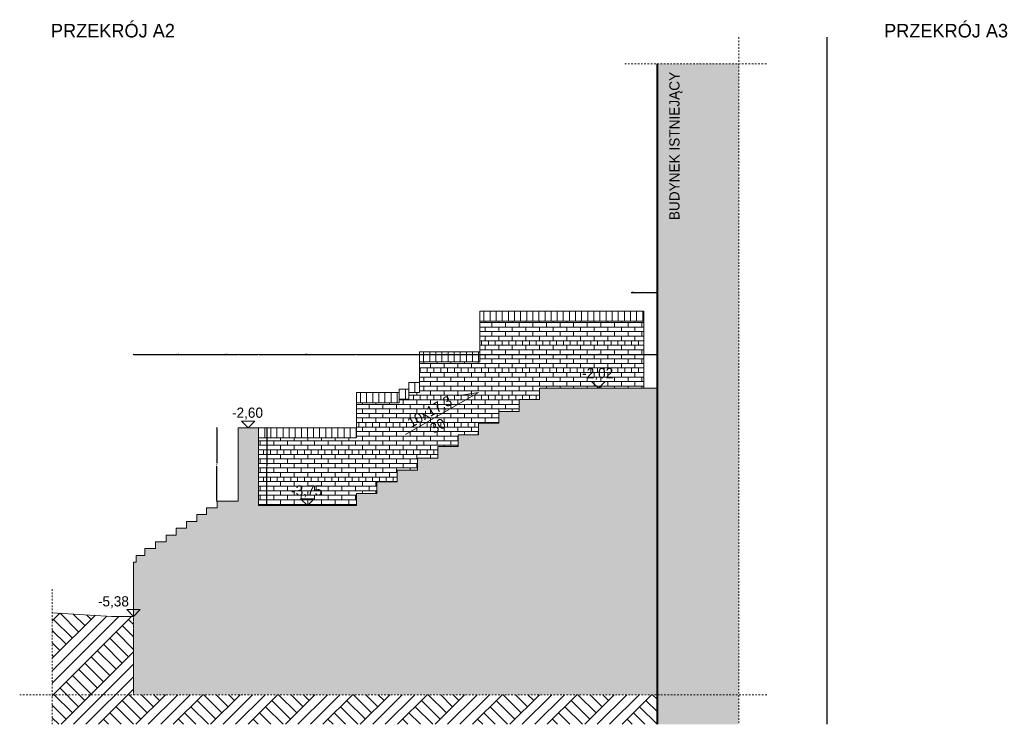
# Model space of a CAD drawing. Header units: centimetres. Extents: x -18863 to 41892, y -11949 to 36189.
# Tile 19 of 19: x 27373 to 41892, y -11949 to -1566. Entities that reach past the tile are written whole.
import ezdxf

# ---------------------------------------------------------------- set-up
doc = ezdxf.new("R2010")
doc.units = ezdxf.units.CM
doc.header["$MEASUREMENT"] = 0
doc.set_wipeout_variables(frame=1)
for name, pattern in [('Przerywana', [48, 24, -24]), ('Przerywana gęsta', [18, 12, -6]), ('Wipeout_Contour', [100, 0, -100])]:
    doc.linetypes.add(name, pattern=pattern)
for name, color, linetype, lineweight in [('0_Nr_pióra__1', 7, 'Continuous', 13), ('0_Nr_pióra__103', 7, 'Continuous', 5), ('0_Nr_pióra__21', 7, 'Continuous', 13), ('0_Nr_pióra__24', 7, 'Continuous', 15), ('0_Nr_pióra__27', 7, 'Continuous', 40), ('0_Nr_pióra__7', 7, 'Continuous', 20)]:
    doc.layers.add(name, color=color, linetype=linetype, lineweight=lineweight)
doc.layers.add('0_Nr_pióra__101', color=7, linetype='Continuous', lineweight=5, true_color=0xb2b2b2)
doc.layers.add('_elementy3d_Nr_pióra__101', color=7, linetype='Continuous', lineweight=5, true_color=0xb2b2b2)
doc.styles.add('STYL_AUTOMATYCZNY_2', font='GOTHIC.TTF')
doc.dimstyles.new('STYL_AUTOMATYCZNY__1', dxfattribs={"dimtxt": 15, "dimasz": 9.5, "dimexe": 0.18, "dimexo": 0.0625, "dimgap": 0.09, "dimtad": 1, "dimtih": 1, "dimtoh": 1, "dimdec": 0, "dimzin": 0, "dimdsep": 46, "dimtxsty": 'STYL_AUTOMATYCZNY_2', "dimblk": 'ARROWHEAD_6', "dimblk1": 'ARROWHEAD_6', "dimblk2": 'ARROWHEAD_6', "dimcen": 0.09, "dimse1": 1, "dimse2": 1, "dimclrd": 7, "dimclre": 7, "dimclrt": 7, "dimadec": 1, "dimazin": 0, "dimtfac": 1, "dimtdec": 4, "dimtmove": 0, "dimatfit": 3, "dimfxl": 1, "dimtolj": 1, "dimtzin": 0, "dimarcsym": 0})
doc.dimstyles.new('STYL_AUTOMATYCZNY__2', dxfattribs={"dimtxt": 15, "dimasz": 9.5, "dimexe": 0.18, "dimexo": 0.0625, "dimgap": 0.09, "dimtad": 1, "dimdec": 0, "dimzin": 0, "dimdsep": 46, "dimtxsty": 'STYL_AUTOMATYCZNY_2', "dimblk": 'ARROWHEAD_6', "dimblk1": 'ARROWHEAD_6', "dimblk2": 'ARROWHEAD_6', "dimcen": 0.09, "dimse1": 1, "dimse2": 1, "dimclrd": 7, "dimclre": 7, "dimclrt": 7, "dimadec": 1, "dimazin": 0, "dimtfac": 1, "dimtdec": 4, "dimtmove": 0, "dimatfit": 3, "dimfxl": 1, "dimtolj": 1, "dimtzin": 0, "dimarcsym": 0})

# ---------------------------------------------------------------- blocks, each defined once
blk = doc.blocks.new('ARROWHEAD_6')
at = {"color": 0, "linetype": 'Continuous', "lineweight": 0}
for p, q in [((0, 0), (-1, 0)), ((-0.5, -0.5), (0.5, 0.5))]:
    blk.add_line(p, q, dxfattribs=at)
blk = doc.blocks.new('*D0')
at = {"color": 7, "linetype": 'Continuous', "lineweight": -2, "transparency": 16777216}
blk.add_line((29061, -6498), (30583, -6498), dxfattribs=at)
at = {"layer": 'Defpoints', "color": 0, "transparency": 16777216}
for p in [(30592, -6498), (30592, -7580), (29052, -9560)]:
    blk.add_point(p, dxfattribs=at)
at = {"color": 7, "lineweight": -2, "transparency": 16777216, "xscale": 9.5, "yscale": 9.5, "zscale": 9.5, "rotation": 180}
blk.add_blockref('ARROWHEAD_6', (29052, -6498), dxfattribs=at)
at = {"color": 7, "lineweight": -2, "transparency": 16777216, "xscale": 9.5, "yscale": 9.5, "zscale": 9.5}
blk.add_blockref('ARROWHEAD_6', (30592, -6498), dxfattribs=at)
at = {"color": 7, "lineweight": 13, "transparency": 16777216, "insert": (29701, -6490), "char_height": 15, "attachment_point": 5, "style": 'STYL_AUTOMATYCZNY_2'}
blk.add_mtext('\\A1;1541', dxfattribs=at)
blk = doc.blocks.new('*D2')
at = {"color": 7, "linetype": 'Continuous', "lineweight": -2, "transparency": 16777216}
for p, q in [((30406, -6498), (30439, -6498)), ((30439, -6498), (30592, -6498)), ((30602, -6498), (30883, -6498))]:
    blk.add_line(p, q, dxfattribs=at)
at = {"layer": 'Defpoints', "color": 0, "transparency": 16777216}
for p in [(30892, -6498), (30592, -7580), (30892, -8727)]:
    blk.add_point(p, dxfattribs=at)
at = {"color": 7, "lineweight": -2, "transparency": 16777216, "xscale": 9.5, "yscale": 9.5, "zscale": 9.5, "rotation": 180}
blk.add_blockref('ARROWHEAD_6', (30592, -6498), dxfattribs=at)
at = {"color": 7, "lineweight": -2, "transparency": 16777216, "xscale": 9.5, "yscale": 9.5, "zscale": 9.5}
blk.add_blockref('ARROWHEAD_6', (30892, -6498), dxfattribs=at)
at = {"color": 7, "lineweight": 13, "transparency": 16777216, "insert": (30422, -6490), "char_height": 15, "attachment_point": 5, "style": 'STYL_AUTOMATYCZNY_2'}
blk.add_mtext('\\A1;300', dxfattribs=at)
blk = doc.blocks.new('*D3')
at = {"color": 7, "linetype": 'Continuous', "lineweight": -2, "transparency": 16777216}
blk.add_line((30902, -6498), (32327, -6498), dxfattribs=at)
at = {"layer": 'Defpoints', "color": 0, "transparency": 16777216}
for p in [(32337, -6498), (30892, -8727), (32337, -8727)]:
    blk.add_point(p, dxfattribs=at)
at = {"color": 7, "lineweight": -2, "transparency": 16777216, "xscale": 9.5, "yscale": 9.5, "zscale": 9.5, "rotation": 180}
blk.add_blockref('ARROWHEAD_6', (30892, -6498), dxfattribs=at)
at = {"color": 7, "lineweight": -2, "transparency": 16777216, "xscale": 9.5, "yscale": 9.5, "zscale": 9.5}
blk.add_blockref('ARROWHEAD_6', (32337, -6498), dxfattribs=at)
at = {"color": 7, "lineweight": 13, "transparency": 16777216, "insert": (31610, -6490), "char_height": 15, "attachment_point": 5, "style": 'STYL_AUTOMATYCZNY_2'}
blk.add_mtext('\\A1;1444', dxfattribs=at)
blk = doc.blocks.new('*D4')
at = {"color": 7, "linetype": 'Continuous', "lineweight": -2, "transparency": 16777216}
blk.add_line((32346, -6498), (35027, -6498), dxfattribs=at)
at = {"layer": 'Defpoints', "color": 0, "transparency": 16777216}
for p in [(35037, -6498), (35037, -6997), (32337, -8727)]:
    blk.add_point(p, dxfattribs=at)
at = {"color": 7, "lineweight": -2, "transparency": 16777216, "xscale": 9.5, "yscale": 9.5, "zscale": 9.5, "rotation": 180}
blk.add_blockref('ARROWHEAD_6', (32337, -6498), dxfattribs=at)
at = {"color": 7, "lineweight": -2, "transparency": 16777216, "xscale": 9.5, "yscale": 9.5, "zscale": 9.5}
blk.add_blockref('ARROWHEAD_6', (35037, -6498), dxfattribs=at)
at = {"color": 7, "lineweight": 13, "transparency": 16777216, "insert": (33683, -6490), "char_height": 15, "attachment_point": 5, "style": 'STYL_AUTOMATYCZNY_2'}
blk.add_mtext('\\A1;2700', dxfattribs=at)
blk = doc.blocks.new('*D5')
at = {"color": 7, "linetype": 'Continuous', "lineweight": -2, "transparency": 16777216}
blk.add_line((35046, -6498), (36767, -6498), dxfattribs=at)
at = {"layer": 'Defpoints', "color": 0, "transparency": 16777216}
for p in [(36777, -6498), (35037, -6997), (36777, -6997)]:
    blk.add_point(p, dxfattribs=at)
at = {"color": 7, "lineweight": -2, "transparency": 16777216, "xscale": 9.5, "yscale": 9.5, "zscale": 9.5, "rotation": 180}
blk.add_blockref('ARROWHEAD_6', (35037, -6498), dxfattribs=at)
at = {"color": 7, "lineweight": -2, "transparency": 16777216, "xscale": 9.5, "yscale": 9.5, "zscale": 9.5}
blk.add_blockref('ARROWHEAD_6', (36777, -6498), dxfattribs=at)
at = {"color": 7, "lineweight": 13, "transparency": 16777216, "insert": (35902, -6490), "char_height": 15, "attachment_point": 5, "style": 'STYL_AUTOMATYCZNY_2'}
blk.add_mtext('\\A1;1740', dxfattribs=at)
blk = doc.blocks.new('Wymiary_1', base_point=(7112.1, -374.7))
at = {"layer": '0_Nr_pióra__1', "color": 7, "linetype": 'Continuous', "lineweight": 13}
for p, q in [((7112.1, -374.7), (7102.1, -364.7)), ((7102.1, -364.7), (7122.1, -364.7)), ((7122.1, -364.7), (7112.1, -374.7))]:
    blk.add_line(p, q, dxfattribs=at)
at = {"layer": '0_Nr_pióra__1', "color": 7, "lineweight": 13, "insert": (7088.2, -362.7), "char_height": 15, "attachment_point": 7, "style": 'STYL_AUTOMATYCZNY_2'}
blk.add_mtext('\\A1;{\\pql;\\fCentury Gothic|b0|i0|c238|p34;-3,75}', dxfattribs=at)
blk = doc.blocks.new('Wymiary_2', base_point=(7541.3, -201.7))
at = {"layer": '0_Nr_pióra__1', "color": 7, "linetype": 'Continuous', "lineweight": 13}
for p, q in [((7541.3, -201.7), (7531.3, -191.7)), ((7531.3, -191.7), (7551.3, -191.7)), ((7551.3, -191.7), (7541.3, -201.7))]:
    blk.add_line(p, q, dxfattribs=at)
at = {"layer": '0_Nr_pióra__1', "color": 7, "lineweight": 13, "insert": (7517.4, -189.7), "char_height": 15, "attachment_point": 7, "style": 'STYL_AUTOMATYCZNY_2'}
blk.add_mtext('\\A1;{\\pql;\\fCentury Gothic|b0|i0|c238|p34;-2,02}', dxfattribs=at)
blk = doc.blocks.new('Wymiary_3', base_point=(7024.9, -260))
at = {"layer": '0_Nr_pióra__1', "color": 7, "linetype": 'Continuous', "lineweight": 13}
for p, q in [((7024.9, -260), (7014.9, -250)), ((7014.9, -250), (7034.9, -250)), ((7034.9, -250), (7024.9, -260))]:
    blk.add_line(p, q, dxfattribs=at)
at = {"layer": '0_Nr_pióra__1', "color": 7, "lineweight": 13, "insert": (7001, -248), "char_height": 15, "attachment_point": 7, "style": 'STYL_AUTOMATYCZNY_2'}
blk.add_mtext('\\A1;{\\pql;\\fCentury Gothic|b0|i0|c238|p34;-2,60}', dxfattribs=at)
blk = doc.blocks.new('*D9')
at = {"color": 7, "linetype": 'Continuous', "lineweight": -2, "transparency": 16777216}
for p, q in [((31019, -7589), (31019, -8136)), ((31019, -8717), (31019, -8179))]:
    blk.add_line(p, q, dxfattribs=at)
at = {"layer": 'Defpoints', "color": 0, "transparency": 16777216}
for p in [(30892, -7580), (31019, -7580), (30892, -8727)]:
    blk.add_point(p, dxfattribs=at)
at = {"color": 7, "lineweight": -2, "transparency": 16777216, "xscale": 9.5, "yscale": 9.5, "zscale": 9.5}
for p, rotation in [((31019, -7580), 90), ((31019, -8727), 270)]:
    blk.add_blockref('ARROWHEAD_6', p, dxfattribs=dict(at, rotation=rotation))
at = {"color": 7, "lineweight": 13, "transparency": 16777216, "insert": (31019, -8158), "char_height": 15, "attachment_point": 5, "rotation": 90, "style": 'STYL_AUTOMATYCZNY_2'}
blk.add_mtext('\\A1;1147', dxfattribs=at)
blk = doc.blocks.new('*D10')
at = {"color": 7, "linetype": 'Continuous', "lineweight": -2, "transparency": 16777216}
for p, q in [((30280, -7589), (30280, -8103)), ((30280, -8650), (30280, -8146))]:
    blk.add_line(p, q, dxfattribs=at)
at = {"layer": 'Defpoints', "color": 0, "transparency": 16777216}
for p in [(30280, -7580), (30592, -7580), (30592, -8660)]:
    blk.add_point(p, dxfattribs=at)
at = {"color": 7, "lineweight": -2, "transparency": 16777216, "xscale": 9.5, "yscale": 9.5, "zscale": 9.5}
for p, rotation in [((30280, -7580), 90), ((30280, -8660), 270)]:
    blk.add_blockref('ARROWHEAD_6', p, dxfattribs=dict(at, rotation=rotation))
at = {"color": 7, "lineweight": 13, "transparency": 16777216, "insert": (30280, -8124), "char_height": 15, "attachment_point": 5, "rotation": 90, "style": 'STYL_AUTOMATYCZNY_2'}
blk.add_mtext('\\A1;1080', dxfattribs=at)
blk = doc.blocks.new('Wymiary_11', base_point=(6855.8, -538))
at = {"layer": '0_Nr_pióra__1', "color": 7, "linetype": 'Continuous', "lineweight": 13}
for p, q in [((6855.8, -538), (6845.8, -528)), ((6845.8, -528), (6865.8, -528)), ((6865.8, -528), (6855.8, -538))]:
    blk.add_line(p, q, dxfattribs=at)
at = {"layer": '0_Nr_pióra__1', "color": 7, "lineweight": 13, "insert": (6803.3, -526), "char_height": 15, "attachment_point": 7, "style": 'STYL_AUTOMATYCZNY_2'}
blk.add_mtext('\\A1;{\\pql;\\fCentury Gothic|b0|i0|c238|p34;-5,38}', dxfattribs=at)
blk = doc.blocks.new('*D12')
at = {"color": 7, "linetype": 'Continuous', "lineweight": -2, "transparency": 16777216}
for p, q in [((36390, -5586), (36423, -5586)), ((36423, -5586), (36576, -5586)), ((36586, -5586), (36767, -5586))]:
    blk.add_line(p, q, dxfattribs=at)
at = {"layer": 'Defpoints', "color": 0, "transparency": 16777216}
for p in [(36776, -5586), (36576, -5860), (36776, -5860)]:
    blk.add_point(p, dxfattribs=at)
at = {"color": 7, "lineweight": -2, "transparency": 16777216, "xscale": 9.5, "yscale": 9.5, "zscale": 9.5, "rotation": 180}
blk.add_blockref('ARROWHEAD_6', (36576, -5586), dxfattribs=at)
at = {"color": 7, "lineweight": -2, "transparency": 16777216, "xscale": 9.5, "yscale": 9.5, "zscale": 9.5}
blk.add_blockref('ARROWHEAD_6', (36776, -5586), dxfattribs=at)
at = {"color": 7, "lineweight": 13, "transparency": 16777216, "insert": (36406, -5578), "char_height": 15, "attachment_point": 5, "style": 'STYL_AUTOMATYCZNY_2'}
blk.add_mtext('\\A1;200', dxfattribs=at)

msp = doc.modelspace()

# ---------------------------------------------------------------- hatches: boundary and pattern name
at = {"layer": '0_Nr_pióra__101', "linetype": 'Continuous', "lineweight": 0, "true_color": 0x6a6a6a}
msp.add_hatch(color=251, dxfattribs=at).paths.add_polyline_path([(36776.559, -2214.712), (37976.597, -2214.712), (37976.597, -11949.203), (36776.559, -11949.203)])
at = {"layer": '0_Nr_pióra__101', "linetype": 'Continuous', "lineweight": 5, "true_color": 0xb2b2b2}
h = msp.add_hatch(dxfattribs=at)
h.set_pattern_fill('BLOCZKI_CERAMICZNE', color=253, scale=10, style=0, pattern_type=2)
h.set_pattern_definition([(90, (34309.23, -5934.97), (-90, 0), [])])
h.paths.add_polyline_path([(34159.669, -6009.949), (36576.466, -6009.98), (36576.466, -5859.983), (34159.669, -5859.983)])
h = msp.add_hatch(dxfattribs=at)
h.set_pattern_fill('CEGŁA___WIĄZANIE_POSPOLITE', color=253, scale=10, style=0, pattern_type=2)
h.set_pattern_definition([(0, (33832.85, -7368.41), (0, 67), []), (90, (33832.85, -7368.4), (-201, 0), [67, -67]), (90, (33933.35, -7301.4), (-201, 0), [67, -201, 67, -67]), (90, (33883.1, -7167.41), (-100.5, 0), [67, -335])])
h.paths.add_polyline_path([(30889.145, -7729.949), (30892.346, -8726.834), (32336.829, -8726.834), (32339.768, -8548.602), (32636.944, -8548.602), (32636.944, -8375.602), (32936.944, -8375.602), (32936.944, -8202.602), (33236.944, -8202.602), (33236.944, -8029.602), (33536.944, -8029.602), (33536.944, -7856.602), (33836.944, -7856.602), (33836.944, -7683.602), (34136.944, -7683.602), (34136.944, -7510.602), (34436.944, -7510.602), (34436.944, -7337.602), (34736.944, -7337.602), (34736.944, -7164.602), (35036.829, -7164.602), (35036.829, -6996.834), (36576.559, -6996.834), (36576.466, -6009.983), (34159.72, -6009.983), (34159.72, -6609.983), (33269.744, -6609.983), (33269.744, -7059.983), (33109.704, -7059.983), (33109.704, -7159.983), (32969.716, -7159.983), (32969.716, -7209.983), (32339.07, -7209.983), (32336.829, -7729.949)])
h = msp.add_hatch(dxfattribs=at)
h.set_pattern_fill('BLOCZKI_CERAMICZNE', color=253, scale=10, style=0, pattern_type=2)
h.set_pattern_definition([(90, (33419.26, -6535), (-90, 0), [])])
h.paths.add_polyline_path([(33269.692, -6460.017), (33269.692, -6609.983), (34139.792, -6609.983), (34159.72, -6609.983), (34159.72, -6460.017)])
h = msp.add_hatch(dxfattribs=at)
h.set_pattern_fill('BLOCZKI_CERAMICZNE', color=253, scale=10, style=0, pattern_type=2)
h.set_pattern_definition([(90, (33109.7, -6959.98), (-90, 0), [])])
h.paths.add_polyline_path([(33109.704, -7059.949), (33269.744, -7059.983), (33269.692, -6909.983), (33109.704, -6909.983)])
h = msp.add_hatch(dxfattribs=at)
h.set_pattern_fill('BLOCZKI_CERAMICZNE', color=253, scale=10, style=0, pattern_type=2)
h.set_pattern_definition([(90, (32489.28, -7135), (-90, 0), [])])
h.paths.add_polyline_path([(32339.716, -7060.017), (32339.716, -7209.983), (32969.716, -7209.983), (32969.716, -7060.017)])
h = msp.add_hatch(dxfattribs=at)
h.set_pattern_fill('BLOCZKI_CERAMICZNE', color=253, scale=10, style=0, pattern_type=2)
h.set_pattern_definition([(90, (32969.72, -7034.6), (-90, 0), [])])
h.paths.add_polyline_path([(32969.716, -7159.949), (33109.704, -7159.949), (33109.704, -7009.983), (32969.716, -7009.983)])
h = msp.add_hatch(dxfattribs=at)
h.set_pattern_fill('BLOCZKI_CERAMICZNE', color=253, scale=10, style=0, pattern_type=2)
h.set_pattern_definition([(90, (31616.03, -7654.97), (-90, 0), [])])
h.paths.add_polyline_path([(30892.346, -7579.983), (30892.346, -7729.949), (32336.567, -7729.949), (32339.716, -7729.094), (32339.716, -7579.983)])
at = {"layer": '_elementy3d_Nr_pióra__101', "linetype": 'Continuous', "lineweight": 0, "true_color": 0x353535}
msp.add_hatch(color=250, dxfattribs=at).paths.add_polyline_path([(29051.625, -9559.983), (29051.625, -10359.983), (29051.625, -11513.612), (36776.559, -11513.612), (36776.559, -10590.979), (36776.559, -7709.983), (36776.559, -6996.834), (35036.829, -6996.834), (35036.829, -7164.602), (34736.944, -7164.602), (34736.944, -7268.234), (34736.944, -7337.602), (34536.135, -7337.602), (34436.944, -7337.602), (34436.944, -7371.867), (34436.944, -7510.602), (34136.944, -7510.602), (34136.944, -7683.602), (33836.944, -7683.602), (33836.944, -7856.602), (33536.944, -7856.602), (33536.944, -8029.602), (33269.744, -8029.602), (33236.944, -8029.602), (33236.944, -8202.602), (32936.944, -8202.602), (32936.944, -8375.602), (32636.944, -8375.602), (32636.944, -8548.602), (32339.768, -8548.602), (32336.944, -8548.602), (32336.944, -8548.621), (32336.829, -8726.834), (30892.346, -8726.834), (30892.346, -8596.317), (30892.346, -7579.983), (30592.308, -7579.983), (30592.308, -7729.983), (30592.308, -8659.983), (30284.669, -8659.983), (30284.669, -8759.983), (30129.058, -8759.983), (30129.058, -8859.983), (29984.159, -8859.983), (29984.159, -8959.983), (29832.174, -8959.983), (29832.174, -9059.983), (29677.95, -9059.983), (29677.95, -9159.983), (29533.485, -9159.983), (29533.485, -9259.983), (29375.316, -9259.983), (29375.316, -9359.983), (29220.165, -9359.983), (29220.165, -9459.983), (29088.571, -9459.983), (29088.571, -9559.983)])

# ---------------------------------------------------------------- linework, layer by layer
at = {"layer": '0_Nr_pióra__101', "color": 253, "linetype": 'Continuous', "lineweight": 5, "true_color": 0xb2b2b2}
for p, q in [((36576.466, -5859.983), (36576.559, -6996.834)), ((36776.466, -6009.983), (36776.466, -5859.983)), ((36776.466, -6996.834), (36776.466, -6009.983)), ((32969.768, -7159.983), (33109.756, -7159.983))]:
    msp.add_line(p, q, dxfattribs=at)
at = {"layer": '0_Nr_pióra__103', "color": 7, "linetype": 'Przerywana', "lineweight": 5}
for p, q in [((37976.597, -1825.64), (37976.597, -11949.203)), ((36295.231, -2214.712), (38400.593, -2214.712))]:
    msp.add_line(p, q, dxfattribs=at)
at = {"layer": '0_Nr_pióra__103', "color": 7, "linetype": 'Continuous', "lineweight": 5}
msp.add_line((34136.944, -7058.984), (33821.145, -7106.506), dxfattribs=at)
at = {"layer": '0_Nr_pióra__21', "color": 7, "linetype": 'Continuous', "lineweight": 25}
msp.add_line((39275.769, -1825.64), (39275.769, -11949.203), dxfattribs=at)
at = {"layer": '0_Nr_pióra__21', "color": 7, "linetype": 'Continuous', "lineweight": 13}
msp.add_line((35036.736, -6996.834), (35036.829, -6996.834), dxfattribs=at)
at = {"layer": '0_Nr_pióra__21', "color": 7, "linetype": 'Przerywana', "lineweight": 13}
msp.add_line((36776.559, -6996.834), (35036.829, -6996.834), dxfattribs=at)

# ---------------------------------------------------------------- block references
at = {"color": 7, "linetype": 'Continuous', "lineweight": 13, "xscale": 10, "yscale": 10, "zscale": 10}
for name, p in [('Wymiary_2', (35906.694, -6996.834)), ('Wymiary_3', (30742.327, -7579.983)), ('Wymiary_1', (31614.588, -8726.834))]:
    msp.add_blockref(name, p, dxfattribs=at)

# ---------------------------------------------------------------- texts
at = {"layer": '0_Nr_pióra__7', "color": 7, "linetype": 'Continuous', "lineweight": 20, "char_height": 200, "attachment_point": 8, "style": 'STYL_AUTOMATYCZNY_2'}
for s, insert in [('\\A1;{\\pqc;\\fCentury Gothic|b0|i0|c238|p34;PRZEKRÓJ A2}', (28747.63, -1830.722)), ('\\A1;{\\pqc;\\fCentury Gothic|b0|i0|c238|p34;PRZEKRÓJ A\\fCentury Gothic|b0|i0|c238|p34;3}', (41033.396, -1830.722))]:
    msp.add_mtext(s, dxfattribs=dict(at, insert=insert))
at = {"layer": '0_Nr_pióra__7', "color": 7, "linetype": 'Continuous', "lineweight": 20, "insert": (37146.793, -3427.122), "char_height": 150, "attachment_point": 8, "rotation": 90, "style": 'STYL_AUTOMATYCZNY_2'}
msp.add_mtext('\\A1;{\\pqc;\\fCentury Gothic|b0|i0|c238|p34;BUDYNEK ISTNIEJĄCY}', dxfattribs=at)
at = {"layer": '0_Nr_pióra__7', "color": 7, "linetype": 'Continuous', "lineweight": 20, "insert": (33576.353, -7615.578), "char_height": 150, "attachment_point": 8, "rotation": 29.9706126, "line_spacing_factor": 0.963147, "style": 'STYL_AUTOMATYCZNY_2'}
msp.add_mtext('\\A1;{\\pqc;\\fCentury Gothic|b0|i0|c238|p34;10x17,3\\P\\pqc;\\fCentury Gothic|b0|i0|c238|p34;30}', dxfattribs=at)

# ---------------------------------------------------------------- dimensions: what is measured, and where the dimension line sits
at = {"color": 7, "linetype": 'Continuous', "lineweight": 13}
for base, p1, p2, picture, middle in [((36776.466, -5585.569), (36576.466, -5859.983), (36776.466, -5859.983), '*D12', (36406.465, -5585.569)), ((30592.308, -6498.093), (29051.625, -9559.983), (30592.308, -7579.983), '*D0', (29700.554, -6498.093)), ((30892.346, -6498.093), (30592.308, -7579.983), (30892.346, -8726.834), '*D2', (30422.307, -6498.093)), ((36776.559, -6498.093), (35036.829, -6996.834), (36776.559, -6996.834), '*D5', (35902.459, -6498.093))]:
    dim = msp.add_linear_dim(base=base, p1=p1, p2=p2, dimstyle='STYL_AUTOMATYCZNY__1', dxfattribs=at)
    dim.commit()
    dim.dimension.update_dxf_attribs({"geometry": picture, "text_midpoint": middle, "dimtype": 160})
for base, p1, p2, picture, middle in [((30279.918, -7579.983), (30592.308, -8659.983), (30592.308, -7579.983), '*D10', (30279.918, -8124.218)), ((31018.704, -7579.983), (30892.346, -8726.834), (30892.346, -7579.983), '*D9', (31018.704, -8157.644))]:
    dim = msp.add_linear_dim(base=base, p1=p1, p2=p2, angle=90, dimstyle='STYL_AUTOMATYCZNY__2', dxfattribs=at)
    dim.commit()
    dim.dimension.update_dxf_attribs({"geometry": picture, "text_midpoint": middle, "dimtype": 160, "text_rotation": 90})

# ---------------------------------------------------------------- next in the draw order: wipeouts: each hides what was drawn before it
at = {"color": 254, "linetype": 'Wipeout_Contour', "lineweight": 0, "ltscale": 29470.900977}
msp.add_wipeout([(34159.669, -6009.983), (34159.669, -6459.983), (34159.72, -6459.983), (34159.72, -6009.983)], dxfattribs=at)
at = {"color": 254, "linetype": 'Wipeout_Contour', "lineweight": 0, "ltscale": 29119.26525}
msp.add_wipeout([(33269.692, -6609.983), (33269.692, -6909.983), (33269.744, -6909.983), (33269.744, -6609.983)], dxfattribs=at)
at = {"color": 254, "linetype": 'Wipeout_Contour', "lineweight": 0, "ltscale": 29057.304399}
msp.add_wipeout([(33109.704, -6909.983), (33109.704, -7009.983), (33109.756, -7009.983), (33109.756, -6909.983)], dxfattribs=at)
at = {"color": 254, "linetype": 'Wipeout_Contour', "lineweight": 0, "ltscale": 29002.159587}
msp.add_wipeout([(32969.716, -7009.983), (32969.716, -7059.983), (32969.768, -7059.983), (32969.768, -7009.983)], dxfattribs=at)
at = {"color": 254, "linetype": 'Wipeout_Contour', "lineweight": 0, "ltscale": 28755.380589}
msp.add_wipeout([(32339.716, -7729.949), (32339.768, -7579.983), (32339.768, -7209.983), (32339.716, -7209.983)], dxfattribs=at)
at = {"color": 254, "linetype": 'Wipeout_Contour', "lineweight": 0, "ltscale": 49457.452693}
msp.add_wipeout([(36776.559, -11513.612), (29051.625, -11513.612), (29051.625, -10359.983), (28757.95, -10359.983), (27851.625, -10306.373), (27851.625, -11949.203), (36776.559, -11949.203)], dxfattribs=at)

# ---------------------------------------------------------------- next in the draw order: hatches: boundary and pattern name
at = {"layer": '0_Nr_pióra__101', "linetype": 'Continuous', "lineweight": 5, "true_color": 0xb2b2b2}
h = msp.add_hatch(dxfattribs=at)
h.set_pattern_fill('GRUNT', color=253, scale=10, style=0, pattern_type=2)
h.set_pattern_definition([(45, (-39506.52, -4980), (-275.7716, 275.7716), []), (45, (-39598.45, -4888.06), (-551.543, 551.543), []), (45, (-39690.4, -4796.1), (-551.543, 551.543), []), (135, (-39782.3, -4704.21), (91.92388, 91.92388), [390, -390])])
h.paths.add_polyline_path([(36776.559, -11513.612), (29051.625, -11513.612), (29051.625, -10359.983), (28757.95, -10359.983), (27851.625, -10306.373), (27851.625, -11949.203), (36776.559, -11949.203)])

# ---------------------------------------------------------------- next in the draw order: linework, layer by layer
at = {"layer": '0_Nr_pióra__1', "color": 7, "linetype": 'Continuous', "lineweight": 13}
for p, q in [((28729.213, -10359.983), (27851.625, -10306.373)), ((29051.625, -10359.983), (28729.213, -10359.983))]:
    msp.add_line(p, q, dxfattribs=at)
at = {"layer": '0_Nr_pióra__101', "color": 253, "linetype": 'Continuous', "lineweight": 5, "true_color": 0xb2b2b2}
for p, q in [((33109.704, -6909.983), (33109.756, -6909.983)), ((33109.704, -7159.983), (33109.704, -6909.983)), ((33109.756, -6909.983), (33269.744, -6909.983)), ((33109.756, -7009.983), (33109.756, -6909.983)), ((32969.716, -7009.983), (32969.768, -7009.983)), ((32969.716, -7209.983), (32969.716, -7009.983)), ((32969.768, -7009.983), (33109.756, -7009.983)), ((32969.768, -7059.983), (32969.768, -7009.983)), ((33109.756, -7059.983), (33269.744, -7059.983)), ((30892.346, -7579.983), (32339.768, -7579.983)), ((30889.145, -7729.949), (32336.567, -7729.949))]:
    msp.add_line(p, q, dxfattribs=at)
at = {"layer": '0_Nr_pióra__103', "color": 7, "linetype": 'Continuous', "lineweight": 5}
msp.add_line((33061.275, -7679.287), (34136.944, -7058.984), dxfattribs=at)
at = {"layer": '0_Nr_pióra__103', "color": 7, "linetype": 'Przerywana', "lineweight": 5}
for p, q in [((27851.625, -11949.203), (27851.625, -9943.377)), ((27373.059, -11513.612), (38400.593, -11513.612))]:
    msp.add_line(p, q, dxfattribs=at)
at = {"layer": '0_Nr_pióra__24', "color": 7, "linetype": 'Przerywana gęsta', "lineweight": 15}
msp.add_line((29051.625, -10359.983), (29051.625, -11513.612), dxfattribs=at)
at = {"layer": '0_Nr_pióra__27', "color": 7, "linetype": 'Continuous', "lineweight": 40}
msp.add_line((36776.559, -11949.203), (36776.559, -2214.712), dxfattribs=at)

# ---------------------------------------------------------------- next in the draw order: block references
at = {"color": 7, "linetype": 'Continuous', "lineweight": 13, "xscale": 10, "yscale": 10, "zscale": 10}
msp.add_blockref('Wymiary_11', (29051.625, -10359.983), dxfattribs=at)

# ---------------------------------------------------------------- next in the draw order: wipeouts: each hides what was drawn before it
at = {"color": 254, "linetype": 'Wipeout_Contour', "lineweight": 0, "ltscale": 29468.978976}
msp.add_wipeout([(34159.669, -5859.983), (34159.669, -6009.983), (34159.72, -6009.983), (34159.72, -5859.983)], dxfattribs=at)
at = {"color": 254, "linetype": 'Wipeout_Contour', "lineweight": 0, "ltscale": 29117.156996}
msp.add_wipeout([(33269.692, -6459.983), (33269.692, -6609.983), (33269.744, -6609.983), (33269.744, -6459.983)], dxfattribs=at)
at = {"color": 254, "linetype": 'Wipeout_Contour', "lineweight": 0, "ltscale": 28751.447117}
msp.add_wipeout([(32339.716, -7059.983), (32339.716, -7209.983), (32339.768, -7209.983), (32339.768, -7059.983)], dxfattribs=at)

# ---------------------------------------------------------------- next in the draw order: linework, layer by layer
at = {"layer": '0_Nr_pióra__101', "color": 253, "linetype": 'Continuous', "lineweight": 5, "true_color": 0xb2b2b2}
for p, q in [((34159.669, -5859.983), (34159.72, -5859.983)), ((34159.669, -6009.983), (34159.669, -5859.983)), ((34159.72, -5859.983), (36576.466, -5859.983)), ((34159.72, -6009.983), (34159.72, -5859.983)), ((34159.72, -6609.983), (34159.669, -6009.983)), ((34159.72, -6459.983), (34159.72, -6009.983)), ((34159.72, -6009.983), (36576.466, -6009.983)), ((33269.692, -6459.983), (33269.744, -6459.983)), ((33269.692, -6609.983), (33269.692, -6459.983)), ((33269.744, -6459.983), (34159.72, -6459.983)), ((33269.744, -6609.983), (33269.744, -6459.983)), ((33269.692, -6909.983), (33269.692, -6609.983)), ((33269.744, -7059.983), (33269.744, -6609.983)), ((33269.744, -6609.983), (34159.72, -6609.983)), ((32339.716, -7059.983), (32339.768, -7059.983)), ((32339.716, -7209.983), (32339.716, -7059.983)), ((32339.768, -7059.983), (32969.768, -7059.983)), ((32339.768, -7209.983), (32339.768, -7059.983)), ((32339.716, -7729.949), (32339.716, -7209.983)), ((32339.716, -7209.983), (32969.716, -7209.983)), ((32339.768, -7579.983), (32339.768, -7209.983))]:
    msp.add_line(p, q, dxfattribs=at)
at = {"layer": '0_Nr_pióra__24', "color": 7, "linetype": 'Continuous', "lineweight": 15}
msp.add_lwpolyline([(36776.559, -6996.834), (35036.829, -6996.834), (35036.829, -7164.602), (34736.944, -7164.602), (34736.944, -7337.602), (34436.944, -7337.602), (34436.944, -7510.602), (34136.944, -7510.602), (34136.944, -7683.602), (33836.944, -7683.602), (33836.944, -7856.602), (33536.944, -7856.602), (33536.944, -8029.602), (33236.944, -8029.602), (33236.944, -8202.602), (32936.944, -8202.602), (32936.944, -8375.602), (32636.944, -8375.602), (32636.944, -8548.602), (32339.768, -8548.602), (32339.767, -8726.834), (30892.346, -8726.833), (30892.346, -7579.983), (30592.308, -7579.983), (30592.308, -8659.983), (30284.669, -8659.983), (30284.669, -8759.983), (30129.058, -8759.983), (30129.058, -8859.983), (29984.159, -8859.983), (29984.159, -8959.983), (29832.174, -8959.983), (29832.174, -9059.983), (29677.95, -9059.983), (29677.95, -9159.983), (29533.485, -9159.983), (29533.485, -9259.983), (29375.316, -9259.983), (29375.316, -9359.983), (29220.165, -9359.983), (29220.165, -9459.983), (29088.571, -9459.983), (29088.571, -9559.983), (29051.625, -9559.983), (29051.625, -10359.983)], dxfattribs=at)

# ---------------------------------------------------------------- next in the draw order: dimensions: what is measured, and where the dimension line sits
at = {"color": 7, "linetype": 'Continuous', "lineweight": 13}
for base, p1, p2, picture, middle in [((32336.829, -6498.093), (30892.346, -8726.834), (32336.829, -8726.834), '*D3', (31610.353, -6498.093)), ((35036.829, -6498.093), (32336.829, -8726.834), (35036.829, -6996.834), '*D4', (33682.594, -6498.093))]:
    dim = msp.add_linear_dim(base=base, p1=p1, p2=p2, dimstyle='STYL_AUTOMATYCZNY__1', dxfattribs=at)
    dim.commit()
    dim.dimension.update_dxf_attribs({"geometry": picture, "text_midpoint": middle, "dimtype": 160})

doc.saveas('drawing.dxf')
